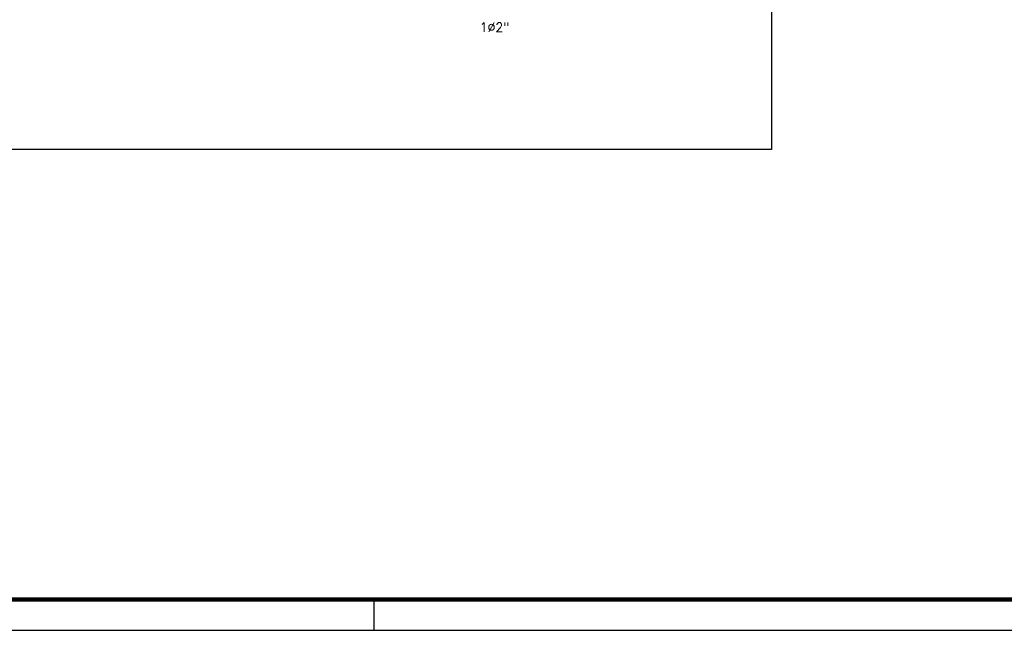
# Model space of a CAD drawing. Extents: x 56.9 to 107.9, y -246.1 to -216.8.
# Tile 9 of 14: x 86.4 to 97.1, y -246.1 to -239.5. Entities that reach past the tile are written whole.
import ezdxf

# ---------------------------------------------------------------- set-up
doc = ezdxf.new("R2010")
doc.units = 0
doc.header["$MEASUREMENT"] = 0
doc.layers.get('0').update_dxf_attribs({"linetype": 'CONTINUOUS'})
for name, color, linetype in [('PAREDES1', 8, 'CONTINUOUS'), ('PRANCHA', 8, 'CONTINUOUS'), ('TEXTO', 4, 'CONTINUOUS')]:
    doc.layers.add(name, color=color, linetype=linetype)
doc.styles.add('ROMANS', font='romans')

# ---------------------------------------------------------------- blocks, each defined once
blk = doc.blocks.new('A1_1-50')
at = {"layer": 'PRANCHA'}
for p, q in [((3819.419, 242.703), (3819.419, 243.04)), ((3794.895, 242.703), (3837.076, 242.703))]:
    blk.add_line(p, q, dxfattribs=at)
at = {"layer": 'PRANCHA', "const_width": 0.0506}
blk.add_lwpolyline([(3795.739, 271.74), (3795.739, 243.04), (3836.739, 243.04), (3836.739, 271.74), (3795.739, 271.74)], dxfattribs=at)

msp = doc.modelspace()

# ---------------------------------------------------------------- linework, layer by layer
at = {"layer": 'PAREDES1'}
msp.add_lwpolyline([(68.484, -220.606), (94.595, -220.606), (94.595, -240.878), (68.484, -240.878)], close=True, dxfattribs=at)

# ---------------------------------------------------------------- block references
msp.add_blockref('A1_1-50', (-3729.169, -488.84))

# ---------------------------------------------------------------- texts
at = {"layer": 'TEXTO', "color": 2, "style": 'ROMANS'}
msp.add_text('1%%C2"', height=0.1, dxfattribs=at).set_placement((91.403, -239.592))

doc.saveas('drawing.dxf')
